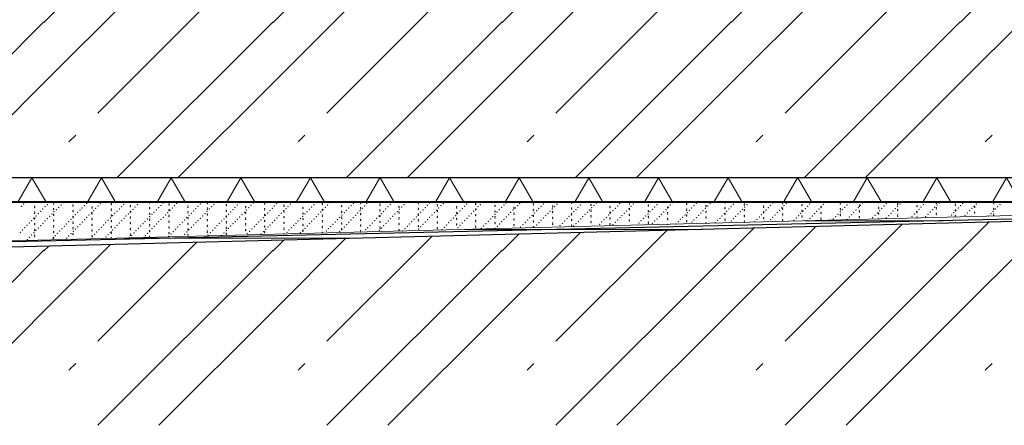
# Model space of a CAD drawing. Header units: millimetres. Extents: x -543656 to -529918, y -2500 to 6290.
# Tile 17 of 58: x -536206 to -535390, y 95 to 431. Entities that reach past the tile are written whole.
import ezdxf

# ---------------------------------------------------------------- set-up
doc = ezdxf.new("R2010")
doc.units = ezdxf.units.MM
doc.header["$MEASUREMENT"] = 0
doc.linetypes.add('Wipeout_Contour', pattern=[1000, 0, -1000])
for name, color, linetype in [('2 - KÓTA NS.2D', 7, 'Continuous'), ('2 - ČÁRA HLAVNÍ.2D', 7, 'Continuous'), ('3 - ZÁKLADOVÉ DESKY.3D', 7, 'Continuous'), ('4 - PODLAHY.3D', 7, 'Continuous'), ('Konstrukce – Dělicí čáry vrstev', 7, 'Continuous'), ('Nové_4 - ZDIVO - STĚNY NOSNÉ.3D', 7, 'Continuous'), ('Nové_Výplně - Povrchové', 7, 'Continuous'), ('Výplně - Povrchové', 7, 'Continuous'), ('Výplně – Řezové', 7, 'Continuous')]:
    doc.layers.add(name, color=color, linetype=linetype)
doc.styles.add('GENEROVANÝ_STYL_1', font='Arial.ttf')
doc.linetypes.add('ČÁRA HYDROIZOLACE', pattern='A,0,[2,B ŘEZ B-B´1.Shx,S=3.968254,R=0,X=0,Y=0.0125],-500,0', length=500)
doc.dimstyles.new('GENEROVANÝ_STYL__1', dxfattribs={"dimtxt": 100, "dimasz": 85.5, "dimexe": 0.18, "dimexo": 450, "dimgap": 0, "dimtad": 1, "dimdec": 0, "dimzin": 0, "dimdsep": 46, "dimtxsty": 'GENEROVANÝ_STYL_1', "dimblk": 'ARROWHEAD_6', "dimblk1": 'ARROWHEAD_6', "dimblk2": 'ARROWHEAD_6', "dimcen": 0.09, "dimclrd": 256, "dimclre": 256, "dimclrt": 256, "dimazin": 0, "dimtfac": 1, "dimtdec": 4, "dimtmove": 0, "dimatfit": 3, "dimfxl": 1, "dimtolj": 1, "dimtzin": 0, "dimarcsym": 0})

# ---------------------------------------------------------------- blocks, each defined once
blk = doc.blocks.new('Řez_1', base_point=(-1697940.48, 0))
at = {"color": 254, "linetype": 'Wipeout_Contour', "lineweight": 0, "ltscale": 2684131.923473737}
blk.add_wipeout([(-539644.22, 279.51), (-534954.19, 279.51), (-534944.22, 279.76), (-534944.22, 280.26), (-539644.22, 280.26)], dxfattribs=at).dxf.layer = 'Nové_Výplně - Povrchové'
blk = doc.blocks.new('*X4', base_point=(-1697940.48, 0))
at = {"layer": 'Výplně – Řezové', "color": 7, "linetype": 'Continuous', "lineweight": 0}
for p, q in [((-536186.29, 428.83), (-536141.59, 473.53)), ((-536186.29, 378.83), (-536091.59, 473.53)), ((-536141.62, 353.8), (-536021.89, 473.53)), ((-535996.29, 428.83), (-535951.59, 473.53)), ((-535996.29, 378.83), (-535901.59, 473.53)), ((-535951.62, 353.8), (-535831.89, 473.53)), ((-535806.29, 428.83), (-535761.59, 473.53)), ((-535806.29, 378.83), (-535711.59, 473.53)), ((-535761.62, 353.8), (-535641.89, 473.53)), ((-535616.29, 428.83), (-535571.59, 473.53)), ((-535616.29, 378.83), (-535521.59, 473.53)), ((-535571.62, 353.8), (-535451.89, 473.53)), ((-535426.29, 428.83), (-535381.59, 473.53)), ((-535426.29, 378.83), (-535331.59, 473.53)), ((-536315.72, 300), (-536186.29, 429.43)), ((-536125.72, 300), (-535996.29, 429.43)), ((-535935.72, 300), (-535806.29, 429.43)), ((-535745.72, 300), (-535616.29, 429.43)), ((-535555.72, 300), (-535426.29, 429.43)), ((-536265.12, 300), (-536186.29, 378.83)), ((-536075.12, 300), (-535996.29, 378.83)), ((-535885.12, 300), (-535806.29, 378.83)), ((-535695.12, 300), (-535616.29, 378.83)), ((-535505.12, 300), (-535426.29, 378.83)), ((-536165.54, 329.88), (-536159.91, 335.51)), ((-535975.54, 329.88), (-535969.91, 335.51)), ((-535785.54, 329.88), (-535779.91, 335.51)), ((-535595.54, 329.88), (-535589.91, 335.51)), ((-535405.54, 329.88), (-535399.91, 335.51))]:
    blk.add_line(p, q, dxfattribs=at)
blk = doc.blocks.new('Řez_3', base_point=(-1697940.48, 0))
at = {"layer": 'Výplně – Řezové', "linetype": 'Continuous', "lineweight": 0, "true_color": 0x000000}
h = blk.add_hatch(dxfattribs=at)
h.set_pattern_fill('IZOLACE_TEPELNÁ_TUHÁ', color=18, style=0, pattern_type=2)
h.set_pattern_definition([(60, (-1697940.485, 0), (-43.3012702, 25), []), (120, (-1697940.485, 0), (43.3012702, 25), [])])
h.paths.add_polyline_path([(-534944.22, 300), (-539644.22, 300), (-539644.22, 280.26), (-534944.22, 280.26)])
at = {"layer": '3 - ZÁKLADOVÉ DESKY.3D', "color": 7, "linetype": 'Continuous', "lineweight": 0}
blk.add_line((-534944.22, 280.26), (-539644.22, 280.26), dxfattribs=at)
at = {"layer": 'Konstrukce – Dělicí čáry vrstev', "color": 7, "linetype": 'Continuous', "lineweight": 30}
blk.add_line((-534944.22, 300), (-539644.22, 300), dxfattribs=at)
at = {"layer": '3 - ZÁKLADOVÉ DESKY.3D', "lineweight": 0}
blk.add_blockref('*X4', (-1697940.48, 0), dxfattribs=at)
blk = doc.blocks.new('*X93', base_point=(-1697940.48, 0))
at = {"layer": 'Výplně – Řezové', "color": 7, "linetype": 'Continuous', "lineweight": 0}
for p, q in [((-535571.62, 164.4), (-535474.69, 261.33)), ((-535426.29, 189.43), (-535351.27, 264.45)), ((-535426.29, 239.43), (-535402.57, 263.15)), ((-535806.29, 189.43), (-535741.14, 254.58)), ((-535806.29, 239.43), (-535792.44, 253.29)), ((-535761.62, 164.4), (-535669.63, 256.39)), ((-535616.29, 189.43), (-535546.2, 259.52)), ((-535616.29, 239.43), (-535597.5, 258.22)), ((-536141.62, 164.4), (-536059.5, 246.53)), ((-535996.29, 189.43), (-535936.07, 249.65)), ((-535996.29, 239.43), (-535987.37, 248.35)), ((-535951.62, 164.4), (-535864.56, 251.46)), ((-536331.59, 94.73), (-536186.29, 240.03)), ((-536186.29, 189.43), (-536131.01, 244.72)), ((-536186.29, 239.43), (-536182.3, 243.42)), ((-536141.59, 94.73), (-535996.29, 240.03)), ((-535951.59, 94.73), (-535806.29, 240.03)), ((-535761.59, 94.73), (-535616.29, 240.03)), ((-535571.59, 94.73), (-535426.29, 240.03)), ((-536280.99, 94.73), (-536186.29, 189.43)), ((-536090.99, 94.73), (-535996.29, 189.43)), ((-535900.99, 94.73), (-535806.29, 189.43)), ((-535710.99, 94.73), (-535616.29, 189.43)), ((-535520.99, 94.73), (-535426.29, 189.43)), ((-536165.54, 140.48), (-536159.91, 146.11)), ((-535975.54, 140.48), (-535969.91, 146.11)), ((-535785.54, 140.48), (-535779.91, 146.11)), ((-535595.54, 140.48), (-535589.91, 146.11)), ((-535405.54, 140.48), (-535399.91, 146.11))]:
    blk.add_line(p, q, dxfattribs=at)
blk = doc.blocks.new('Řez_60', base_point=(-1697940.48, 0))
at = {"layer": 'Konstrukce – Dělicí čáry vrstev', "color": 7, "linetype": 'Continuous', "lineweight": 30}
blk.add_line((-534944.22, 274.76), (-536539.63, 234.37), dxfattribs=at)
at = {"layer": '3 - ZÁKLADOVÉ DESKY.3D', "lineweight": 0}
blk.add_blockref('*X93', (-1697940.48, 0), dxfattribs=at)
blk = doc.blocks.new('Řez_63', base_point=(-1697940.48, 0))
at = {"color": 254, "linetype": 'Wipeout_Contour', "lineweight": 0, "ltscale": 5372811.613652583}
blk.add_wipeout([(-534954.19, 279.51), (-539644.22, 279.51), (-539644.22, 278.49), (-538098.68, 239.37), (-538098.68, 239.29), (-536539.76, 239.29), (-536539.76, 239.37), (-536513.91, 240.02), (-536475.08, 241.01), (-536302.49, 245.38)], dxfattribs=at).dxf.layer = 'Výplně - Povrchové'
at = {"layer": '4 - PODLAHY.3D', "color": 181, "linetype": 'Continuous', "lineweight": 30, "true_color": 0x9e3eff}
blk.add_line((-534954.19, 279.51), (-539644.22, 279.51), dxfattribs=at)
at = {"layer": '4 - PODLAHY.3D', "color": 7, "linetype": 'Continuous', "lineweight": 0}
for p in [(-536202.99, 278.42), (-536183.49, 277.89), (-536178.13, 279.32), (-536178.13, 278.37), (-536170.34, 279.5), (-536150.85, 278.96), (-536139.56, 278.65), (-536130.4, 278.84), (-536130.4, 277.89), (-536120.06, 278.12), (-536108.78, 277.81), (-536098.58, 279.16), (-536087.42, 279.19), (-536082.67, 278.37), (-536076.13, 278.88), (-536056.63, 278.35), (-536050.85, 278.69), (-536045.35, 278.04), (-536034.94, 277.89), (-536023.99, 279.42), (-536012.7, 279.11), (-536003.12, 279.16), (-536003.12, 278.21), (-535993.21, 278.58), (-535981.92, 278.27), (-535971.3, 279.48), (-535962.42, 277.74), (-535955.39, 278.69), (-535955.39, 277.73), (-535949.27, 279.34), (-535929.78, 278.81), (-535923.57, 279), (-535918.49, 278.5), (-535907.66, 278.21), (-535898.99, 277.97), (-535887.71, 277.66), (-535875.84, 279.48), (-535875.84, 278.53), (-535866.35, 279.04), (-535859.93, 277.73), (-535855.06, 278.73), (-535835.57, 278.2), (-535828.11, 279), (-535828.11, 278.05), (-535824.28, 277.89), (-535802.92, 279.27), (-535796.29, 279.32), (-535791.63, 278.96), (-535780.38, 278.53), (-535772.14, 278.43), (-535760.85, 278.12), (-535748.56, 278.84), (-535739.49, 279.5), (-535732.65, 278.05), (-535728.2, 279.19), (-535708.71, 278.66), (-535700.83, 279.32), (-535700.83, 278.37), (-535697.42, 278.35), (-535677.92, 277.82), (-535664.77, 279.42), (-535653.1, 278.84), (-535653.1, 277.89), (-535645.28, 278.89), (-535633.99, 278.58), (-535621.28, 279.16), (-535614.5, 278.05), (-535605.37, 278.37), (-535603.21, 277.74), (-535581.85, 279.12), (-535573.55, 278.69), (-535570.56, 278.81), (-535557.64, 277.89), (-535551.07, 278.28), (-535539.78, 277.97), (-535525.82, 279.16), (-535525.82, 278.21), (-535518.42, 279.35), (-535507.13, 279.04), (-535494, 279.48), (-535487.64, 278.51), (-535478.09, 278.69), (-535478.09, 277.73), (-535476.35, 278.2), (-535456.86, 277.66), (-535446.27, 279), (-535443.7, 279.27), (-535430.36, 278.21), (-535424.21, 278.74), (-535412.92, 278.43), (-535398.55, 279.48), (-535398.55, 278.53), (-535393.43, 277.89), (-536204.85, 276.51), (-536194.04, 276.31), (-536194.04, 275.36), (-536194.04, 271.55), (-536194.04, 270.6), (-536190.96, 270.23), (-536189.09, 272.14), (-536187.22, 274.06), (-536185.36, 275.97), (-536179.67, 269.92), (-536178.13, 274.56), (-536178.13, 273.61), (-536178.13, 269.81), (-536177.8, 271.83), (-536175.94, 273.75), (-536174.07, 275.67), (-536172.21, 277.58), (-536162.22, 277.58), (-536162.22, 276.62), (-536162.22, 272.82), (-536162.22, 271.87), (-536158.31, 271.3), (-536156.44, 273.22), (-536154.58, 275.13), (-536152.71, 277.05), (-536147.02, 270.99), (-536146.31, 275.83), (-536146.31, 274.88), (-536146.31, 271.07), (-536146.31, 270.12), (-536145.16, 272.91), (-536143.29, 274.82), (-536141.42, 276.74), (-536130.4, 274.09), (-536130.4, 273.14), (-536127.53, 270.46), (-536125.66, 272.37), (-536123.8, 274.29), (-536121.93, 276.2), (-536116.24, 270.15), (-536114.49, 277.1), (-536114.49, 276.15), (-536114.49, 272.34), (-536114.49, 271.39), (-536114.37, 272.06), (-536112.51, 273.98), (-536110.64, 275.9), (-536098.58, 275.36), (-536098.58, 274.4), (-536098.58, 270.6), (-536098.58, 269.65), (-536096.74, 269.61), (-536094.88, 271.53), (-536093.01, 273.45), (-536091.15, 275.36), (-536089.28, 277.28), (-536083.59, 271.22), (-536082.67, 277.42), (-536082.67, 273.61), (-536082.67, 272.66), (-536081.73, 273.14), (-536079.86, 275.05), (-536078, 276.97), (-536066.76, 276.62), (-536066.76, 275.67), (-536066.76, 271.87), (-536066.76, 270.92), (-536064.1, 270.69), (-536062.23, 272.6), (-536060.37, 274.52), (-536058.5, 276.43), (-536052.81, 270.38), (-536050.94, 272.29), (-536050.85, 274.88), (-536050.85, 273.93), (-536050.85, 270.12), (-536049.08, 274.21), (-536047.21, 276.13), (-536034.94, 276.94), (-536034.94, 273.14), (-536034.94, 272.18), (-536033.32, 269.84), (-536031.45, 271.76), (-536029.58, 273.68), (-536027.72, 275.59), (-536025.85, 277.51), (-536022.03, 269.54), (-536020.16, 271.45), (-536019.03, 276.15), (-536019.03, 275.2), (-536019.03, 271.39), (-536019.03, 270.44), (-536018.3, 273.37), (-536016.43, 275.28), (-536014.57, 277.2), (-536003.12, 274.4), (-536003.12, 273.45), (-536003.12, 269.65), (-536000.67, 270.92), (-535998.8, 272.83), (-535996.94, 274.75), (-535995.07, 276.66), (-535989.38, 270.61), (-535987.52, 272.52), (-535987.21, 277.42), (-535987.21, 276.47), (-535987.21, 272.66), (-535987.21, 271.71), (-535985.65, 274.44), (-535983.78, 276.36), (-535971.3, 275.67), (-535971.3, 274.72), (-535971.3, 270.92), (-535971.3, 269.96), (-535969.89, 270.07), (-535968.02, 271.99), (-535966.15, 273.91), (-535964.29, 275.82), (-535958.6, 269.77), (-535956.73, 271.68), (-535955.39, 273.93), (-535955.39, 272.98), (-535954.87, 273.6), (-535953, 275.51), (-535951.14, 277.43), (-535939.48, 276.94), (-535939.48, 275.99), (-535939.48, 272.18), (-535939.48, 271.23), (-535937.24, 271.15), (-535935.37, 273.06), (-535933.51, 274.98), (-535931.64, 276.89), (-535925.95, 270.84), (-535924.09, 272.75), (-535923.57, 275.2), (-535923.57, 274.25), (-535923.57, 270.44), (-535922.22, 274.67), (-535920.36, 276.59), (-535907.66, 277.26), (-535907.66, 273.45), (-535907.66, 272.5), (-535906.46, 270.3), (-535904.59, 272.22), (-535902.73, 274.14), (-535900.86, 276.05), (-535895.17, 270), (-535893.3, 271.91), (-535891.75, 276.47), (-535891.75, 275.51), (-535891.75, 271.71), (-535891.75, 270.76), (-535891.44, 273.83), (-535889.57, 275.74), (-535875.84, 274.72), (-535875.84, 273.77), (-535875.84, 269.96), (-535873.81, 271.38), (-535871.94, 273.29), (-535870.08, 275.21), (-535868.21, 277.12), (-535862.52, 271.07), (-535860.66, 272.98), (-535859.93, 276.78), (-535859.93, 272.98), (-535859.93, 272.03), (-535858.79, 274.9), (-535856.93, 276.82), (-535844.02, 275.99), (-535844.02, 275.04), (-535844.02, 271.23), (-535844.02, 270.28), (-535843.03, 270.53), (-535841.16, 272.45), (-535839.3, 274.37), (-535837.43, 276.28), (-535831.74, 270.23), (-535829.88, 272.14), (-535828.11, 274.25), (-535828.11, 273.29), (-535828.01, 274.06), (-535826.14, 275.97), (-535812.25, 269.69), (-535812.2, 277.26), (-535812.2, 276.31), (-535812.2, 272.5), (-535812.2, 271.55), (-535810.38, 271.61), (-535808.51, 273.52), (-535806.65, 275.44), (-535804.78, 277.35), (-535799.09, 271.3), (-535797.23, 273.21), (-535796.29, 275.51), (-535796.29, 274.56), (-535796.29, 270.76), (-535796.29, 269.81), (-535795.36, 275.13), (-535793.5, 277.05), (-535780.38, 277.58), (-535780.38, 273.77), (-535780.38, 272.82), (-535779.6, 270.76), (-535777.73, 272.68), (-535775.87, 274.6), (-535774, 276.51), (-535768.31, 270.46), (-535766.45, 272.37), (-535764.58, 274.29), (-535764.47, 276.78), (-535764.47, 275.83), (-535764.47, 272.03), (-535764.47, 271.07), (-535762.71, 276.2), (-535748.82, 269.92), (-535748.56, 275.04), (-535748.56, 274.09), (-535748.56, 270.28), (-535746.95, 271.84), (-535745.09, 273.75), (-535743.22, 275.67), (-535741.35, 277.59), (-535737.53, 269.61), (-535735.66, 271.53), (-535733.8, 273.44), (-535732.65, 277.1), (-535732.65, 273.29), (-535732.65, 272.34), (-535731.93, 275.36), (-535730.07, 277.28), (-535716.74, 276.31), (-535716.74, 275.36), (-535716.74, 271.55), (-535716.74, 270.6), (-535716.17, 271), (-535714.3, 272.91), (-535712.44, 274.83), (-535710.57, 276.74), (-535704.88, 270.69), (-535703.02, 272.6), (-535701.15, 274.52), (-535700.83, 274.56), (-535700.83, 273.61), (-535700.83, 269.81), (-535699.29, 276.43), (-535685.39, 270.15), (-535684.92, 277.58), (-535684.92, 276.62), (-535684.92, 272.82), (-535684.92, 271.87), (-535683.52, 272.07), (-535681.66, 273.98), (-535679.79, 275.9), (-535674.1, 269.84), (-535672.23, 271.76), (-535670.37, 273.67), (-535669.01, 275.83), (-535669.01, 274.88), (-535669.01, 271.07), (-535669.01, 270.12), (-535668.5, 275.59), (-535666.64, 277.51), (-535653.1, 274.09), (-535653.1, 273.14), (-535652.74, 271.23), (-535650.87, 273.14), (-535649.01, 275.06), (-535647.14, 276.97), (-535641.45, 270.92), (-535639.59, 272.83), (-535637.72, 274.75), (-535637.19, 277.1), (-535637.19, 276.15), (-535637.19, 272.34), (-535637.19, 271.39), (-535635.86, 276.66), (-535621.96, 270.38), (-535621.28, 275.36), (-535621.28, 274.4), (-535621.28, 270.6), (-535621.28, 269.65), (-535620.09, 272.3), (-535618.23, 274.21), (-535616.36, 276.13), (-535610.67, 270.07), (-535608.81, 271.99), (-535606.94, 273.9), (-535605.37, 277.42), (-535605.37, 273.61), (-535605.37, 272.66), (-535605.07, 275.82), (-535591.18, 269.54), (-535589.46, 276.62), (-535589.46, 275.67), (-535589.46, 271.87), (-535589.46, 270.92), (-535589.31, 271.46), (-535587.44, 273.37), (-535585.58, 275.29), (-535583.71, 277.2), (-535578.02, 271.15), (-535576.16, 273.06), (-535574.29, 274.98), (-535573.55, 274.88), (-535573.55, 273.93), (-535573.55, 270.12), (-535572.43, 276.89), (-535558.53, 270.61), (-535557.64, 276.94), (-535557.64, 273.14), (-535557.64, 272.18), (-535556.66, 272.53), (-535554.8, 274.44), (-535552.93, 276.36), (-535547.24, 270.3), (-535545.38, 272.22), (-535543.51, 274.13), (-535541.73, 276.15), (-535541.73, 275.2), (-535541.73, 271.39), (-535541.73, 270.44), (-535541.65, 276.05), (-535527.75, 269.77), (-535525.88, 271.69), (-535525.82, 274.4), (-535525.82, 273.45), (-535525.82, 269.65), (-535524.02, 273.6), (-535522.15, 275.52), (-535520.28, 277.43), (-535514.59, 271.38), (-535512.73, 273.29), (-535510.86, 275.21), (-535509.91, 277.42), (-535509.91, 276.47), (-535509.91, 272.66), (-535509.91, 271.71), (-535509, 277.12), (-535495.1, 270.84), (-535494, 275.67), (-535494, 274.72), (-535494, 270.92), (-535494, 269.96), (-535493.23, 272.76), (-535491.37, 274.67), (-535489.5, 276.59), (-535483.81, 270.53), (-535481.95, 272.45), (-535480.08, 274.36), (-535478.22, 276.28), (-535478.09, 273.93), (-535478.09, 272.98), (-535464.32, 270), (-535462.45, 271.92), (-535462.18, 276.94), (-535462.18, 275.99), (-535462.18, 272.18), (-535462.18, 271.23), (-535460.59, 273.83), (-535458.72, 275.75), (-535453.03, 269.69), (-535451.17, 271.61), (-535449.3, 273.52), (-535447.43, 275.44), (-535446.27, 275.2), (-535446.27, 274.25), (-535446.27, 270.44), (-535445.57, 277.35), (-535431.67, 271.07), (-535430.36, 277.26), (-535430.36, 273.45), (-535430.36, 272.5), (-535429.8, 272.99), (-535427.94, 274.9), (-535426.07, 276.82), (-535420.38, 270.76), (-535418.52, 272.68), (-535416.65, 274.59), (-535414.79, 276.51), (-535414.45, 276.47), (-535414.45, 275.51), (-535414.45, 271.71), (-535414.45, 270.76), (-535400.89, 270.23), (-535399.02, 272.15), (-535398.55, 274.72), (-535398.55, 273.77), (-535398.55, 269.96), (-535397.16, 274.06), (-535395.29, 275.98), (-536198.42, 262.56), (-536196.55, 264.48), (-536194.69, 266.4), (-536194.04, 266.79), (-536194.04, 265.84), (-536194.04, 262.04), (-536192.82, 268.31), (-536187.13, 262.26), (-536185.27, 264.17), (-536183.4, 266.09), (-536181.53, 268), (-536178.13, 268.85), (-536178.13, 265.05), (-536178.13, 264.1), (-536167.64, 261.72), (-536165.77, 263.64), (-536163.91, 265.55), (-536162.22, 268.06), (-536162.22, 267.11), (-536162.22, 263.31), (-536162.22, 262.35), (-536162.04, 267.47), (-536160.17, 269.38), (-536156.35, 261.41), (-536154.48, 263.33), (-536152.62, 265.24), (-536150.75, 267.16), (-536148.89, 269.08), (-536146.31, 266.32), (-536146.31, 265.37), (-536146.31, 261.56), (-536134.99, 262.79), (-536133.12, 264.71), (-536131.26, 266.63), (-536130.4, 269.33), (-536130.4, 268.38), (-536130.4, 264.57), (-536130.4, 263.62), (-536129.39, 268.54), (-536123.7, 262.49), (-536121.84, 264.4), (-536119.97, 266.32), (-536118.11, 268.23), (-536114.49, 267.59), (-536114.49, 266.64), (-536114.49, 262.83), (-536114.49, 261.88), (-536104.21, 261.95), (-536102.34, 263.87), (-536100.48, 265.78), (-536098.61, 267.7), (-536098.58, 265.84), (-536098.58, 264.89), (-536092.92, 261.64), (-536091.05, 263.56), (-536089.19, 265.47), (-536087.32, 267.39), (-536085.46, 269.31), (-536082.67, 268.85), (-536082.67, 267.9), (-536082.67, 264.1), (-536082.67, 263.15), (-536071.56, 263.02), (-536069.69, 264.94), (-536067.83, 266.86), (-536066.76, 267.11), (-536066.76, 266.16), (-536066.76, 262.35), (-536066.76, 261.4), (-536065.96, 268.77), (-536060.27, 262.72), (-536058.41, 264.63), (-536056.54, 266.55), (-536054.68, 268.46), (-536050.85, 269.17), (-536050.85, 265.37), (-536050.85, 264.42), (-536040.78, 262.18), (-536038.91, 264.1), (-536037.05, 266.01), (-536035.18, 267.93), (-536034.94, 268.38), (-536034.94, 267.43), (-536034.94, 263.62), (-536034.94, 262.67), (-536029.49, 261.87), (-536027.63, 263.79), (-536025.76, 265.7), (-536023.89, 267.62), (-536019.03, 266.64), (-536019.03, 265.68), (-536019.03, 261.88), (-536010, 261.34), (-536008.13, 263.25), (-536006.26, 265.17), (-536004.4, 267.09), (-536003.12, 268.7), (-536003.12, 264.89), (-536003.12, 263.94), (-536002.53, 269), (-535996.84, 262.95), (-535994.98, 264.86), (-535993.11, 266.78), (-535991.25, 268.69), (-535987.21, 267.9), (-535987.21, 266.95), (-535987.21, 263.15), (-535987.21, 262.2), (-535977.35, 262.41), (-535975.48, 264.33), (-535973.62, 266.24), (-535971.75, 268.16), (-535971.3, 266.16), (-535971.3, 265.21), (-535971.3, 261.4), (-535966.06, 262.1), (-535964.2, 264.02), (-535962.33, 265.93), (-535960.47, 267.85), (-535955.39, 269.17), (-535955.39, 268.22), (-535955.39, 264.42), (-535955.39, 263.46), (-535946.57, 261.57), (-535944.7, 263.48), (-535942.84, 265.4), (-535940.97, 267.32), (-535939.48, 267.43), (-535939.48, 266.48), (-535939.48, 262.67), (-535939.48, 261.72), (-535939.1, 269.23), (-535933.41, 263.18), (-535931.55, 265.09), (-535929.68, 267.01), (-535927.82, 268.92), (-535923.57, 269.49), (-535923.57, 265.68), (-535923.57, 264.73), (-535913.92, 262.64), (-535912.05, 264.56), (-535910.19, 266.47), (-535908.32, 268.39), (-535907.66, 268.7), (-535907.66, 267.75), (-535907.66, 263.94), (-535907.66, 262.99), (-535902.63, 262.33), (-535900.77, 264.25), (-535898.9, 266.16), (-535897.04, 268.08), (-535891.75, 266.95), (-535891.75, 266), (-535891.75, 262.2), (-535883.14, 261.8), (-535881.27, 263.71), (-535879.41, 265.63), (-535877.54, 267.55), (-535875.84, 269.01), (-535875.84, 265.21), (-535875.84, 264.26), (-535875.67, 269.46), (-535871.85, 261.49), (-535869.99, 263.41), (-535868.12, 265.32), (-535866.25, 267.24), (-535864.39, 269.15), (-535859.93, 268.22), (-535859.93, 267.27), (-535859.93, 263.46), (-535859.93, 262.51), (-535850.49, 262.87), (-535848.62, 264.79), (-535846.76, 266.7), (-535844.89, 268.62), (-535844.02, 266.48), (-535844.02, 265.53), (-535844.02, 261.72), (-535839.2, 262.56), (-535837.34, 264.48), (-535835.47, 266.39), (-535833.61, 268.31), (-535828.11, 269.49), (-535828.11, 268.54), (-535828.11, 264.73), (-535828.11, 263.78), (-535819.71, 262.03), (-535817.84, 263.94), (-535815.98, 265.86), (-535814.11, 267.78), (-535812.2, 267.75), (-535812.2, 266.79), (-535812.2, 262.99), (-535812.2, 262.04), (-535808.42, 261.72), (-535806.56, 263.64), (-535804.69, 265.55), (-535802.82, 267.47), (-535800.96, 269.38), (-535796.29, 266), (-535796.29, 265.05), (-535787.06, 263.1), (-535785.2, 265.02), (-535783.33, 266.93), (-535781.46, 268.85), (-535780.38, 269.01), (-535780.38, 268.06), (-535780.38, 264.26), (-535780.38, 263.31), (-535775.77, 262.79), (-535773.91, 264.71), (-535772.04, 266.62), (-535770.18, 268.54), (-535764.47, 267.27), (-535764.47, 266.32), (-535764.47, 262.51), (-535764.47, 261.56), (-535756.28, 262.26), (-535754.41, 264.18), (-535752.55, 266.09), (-535750.68, 268.01), (-535748.56, 269.33), (-535748.56, 265.53), (-535748.56, 264.57), (-535744.99, 261.95), (-535743.13, 263.87), (-535741.26, 265.78), (-535739.4, 267.7), (-535732.65, 268.54), (-535732.65, 267.59), (-535732.65, 263.78), (-535732.65, 262.83), (-535725.5, 261.42), (-535723.63, 263.33), (-535721.77, 265.25), (-535719.9, 267.16), (-535718.03, 269.08), (-535716.74, 266.79), (-535716.74, 265.84), (-535716.74, 262.04), (-535712.34, 263.02), (-535710.48, 264.94), (-535708.61, 266.85), (-535706.75, 268.77), (-535700.83, 268.85), (-535700.83, 265.05), (-535700.83, 264.1), (-535692.85, 262.49), (-535690.98, 264.41), (-535689.12, 266.32), (-535687.25, 268.24), (-535684.92, 268.06), (-535684.92, 267.11), (-535684.92, 263.31), (-535684.92, 262.35), (-535681.56, 262.18), (-535679.7, 264.1), (-535677.83, 266.01), (-535675.97, 267.93), (-535669.01, 266.32), (-535669.01, 265.37), (-535669.01, 261.56), (-535662.07, 261.65), (-535660.2, 263.56), (-535658.34, 265.48), (-535656.47, 267.39), (-535654.61, 269.31), (-535653.1, 269.33), (-535653.1, 268.38), (-535653.1, 264.57), (-535653.1, 263.62), (-535648.92, 263.25), (-535647.05, 265.17), (-535645.18, 267.08), (-535643.32, 269), (-535637.19, 267.59), (-535637.19, 266.64), (-535637.19, 262.83), (-535629.42, 262.72), (-535627.55, 264.64), (-535625.69, 266.55), (-535623.82, 268.47), (-535621.28, 265.84), (-535621.28, 264.89), (-535616.27, 264.33), (-535614.4, 266.24), (-535612.54, 268.16), (-535605.37, 268.85), (-535605.37, 267.9), (-535605.37, 264.1), (-535605.37, 263.15), (-535596.77, 263.79), (-535594.91, 265.71), (-535593.04, 267.62), (-535589.46, 267.11), (-535589.46, 266.16), (-535583.62, 265.4), (-535581.76, 267.31), (-535579.89, 269.23), (-535573.55, 269.17), (-535573.55, 265.37), (-535573.55, 264.42), (-535564.13, 264.87), (-535562.26, 266.78), (-535560.39, 268.7), (-535557.64, 268.38), (-535557.64, 267.43), (-535552.84, 264.56), (-535550.97, 266.47), (-535549.11, 268.39), (-535541.73, 266.64), (-535541.73, 265.68), (-535531.48, 265.94), (-535529.61, 267.85), (-535525.82, 268.7), (-535520.19, 265.63), (-535518.33, 267.54), (-535516.46, 269.46), (-535509.91, 267.9), (-535509.91, 266.95), (-535498.83, 267.01), (-535496.97, 268.93), (-535494, 266.16), (-535487.54, 266.7), (-535485.68, 268.62), (-535478.09, 269.17), (-535478.09, 268.22), (-535466.18, 268.08), (-535462.18, 267.43), (-535454.9, 267.77), (-535446.27, 269.49), (-535433.54, 269.16), (-535430.36, 268.7), (-535430.36, 267.75), (-535422.25, 268.85), (-535402.75, 268.31), (-535398.55, 269.01), (-536205.88, 254.9), (-536204.02, 256.82), (-536202.15, 258.73), (-536200.28, 260.65), (-536194.59, 254.59), (-536194.04, 261.09), (-536194.04, 257.28), (-536194.04, 256.33), (-536192.73, 256.51), (-536190.86, 258.42), (-536189, 260.34), (-536178.13, 260.29), (-536178.13, 259.34), (-536178.13, 255.54), (-536178.13, 254.59), (-536175.1, 254.06), (-536173.23, 255.97), (-536171.37, 257.89), (-536169.5, 259.81), (-536163.81, 253.75), (-536162.22, 258.55), (-536162.22, 257.6), (-536162.22, 253.79), (-536161.95, 255.67), (-536160.08, 257.58), (-536158.22, 259.5), (-536146.31, 260.61), (-536146.31, 256.8), (-536146.31, 255.85), (-536144.32, 253.22), (-536142.45, 255.13), (-536140.59, 257.05), (-536138.72, 258.96), (-536136.85, 260.88), (-536131.16, 254.82), (-536130.4, 259.82), (-536130.4, 258.87), (-536130.4, 255.06), (-536130.4, 254.11), (-536129.3, 256.74), (-536127.43, 258.65), (-536125.57, 260.57), (-536114.49, 258.07), (-536114.49, 257.12), (-536114.49, 253.32), (-536111.67, 254.29), (-536109.8, 256.2), (-536107.94, 258.12), (-536106.07, 260.04), (-536100.38, 253.98), (-536098.58, 261.09), (-536098.58, 260.13), (-536098.58, 256.33), (-536098.58, 255.38), (-536098.52, 255.9), (-536096.65, 257.81), (-536094.79, 259.73), (-536082.67, 259.34), (-536082.67, 258.39), (-536082.67, 254.59), (-536082.67, 253.63), (-536080.89, 253.45), (-536079.02, 255.36), (-536077.16, 257.28), (-536075.29, 259.19), (-536073.43, 261.11), (-536067.74, 255.05), (-536066.76, 257.6), (-536066.76, 256.65), (-536065.87, 256.97), (-536064, 258.88), (-536062.14, 260.8), (-536050.85, 260.61), (-536050.85, 259.66), (-536050.85, 255.85), (-536050.85, 254.9), (-536048.24, 254.52), (-536046.37, 256.43), (-536044.51, 258.35), (-536042.64, 260.27), (-536036.95, 254.21), (-536035.09, 256.13), (-536034.94, 258.87), (-536034.94, 257.91), (-536034.94, 254.11), (-536034.94, 253.16), (-536033.22, 258.04), (-536031.36, 259.96), (-536019.03, 260.93), (-536019.03, 257.12), (-536019.03, 256.17), (-536017.46, 253.68), (-536015.59, 255.59), (-536013.73, 257.51), (-536011.86, 259.42), (-536006.17, 253.37), (-536004.31, 255.28), (-536003.12, 260.13), (-536003.12, 259.18), (-536003.12, 255.38), (-536003.12, 254.43), (-536002.44, 257.2), (-536000.57, 259.11), (-535998.71, 261.03), (-535987.21, 258.39), (-535987.21, 257.44), (-535987.21, 253.63), (-535984.81, 254.75), (-535982.95, 256.66), (-535981.08, 258.58), (-535979.21, 260.5), (-535973.52, 254.44), (-535971.66, 256.36), (-535971.3, 260.45), (-535971.3, 256.65), (-535971.3, 255.7), (-535969.79, 258.27), (-535967.93, 260.19), (-535955.39, 259.66), (-535955.39, 258.71), (-535955.39, 254.9), (-535952.16, 255.82), (-535950.3, 257.74), (-535948.43, 259.65), (-535940.88, 255.51), (-535939.48, 257.91), (-535939.48, 256.96), (-535939.01, 257.43), (-535937.15, 259.34), (-535935.28, 261.26), (-535923.57, 260.93), (-535923.57, 259.98), (-535923.57, 256.17), (-535923.57, 255.22), (-535919.52, 256.89), (-535917.65, 258.81), (-535915.78, 260.73), (-535908.23, 256.59), (-535907.66, 259.18), (-535907.66, 258.23), (-535906.36, 258.5), (-535904.5, 260.42), (-535891.75, 261.24), (-535891.75, 257.44), (-535891.75, 256.49), (-535888.73, 256.05), (-535886.87, 257.97), (-535885, 259.88), (-535875.84, 260.45), (-535875.84, 259.5), (-535875.58, 257.66), (-535873.72, 259.57), (-535859.93, 258.71), (-535859.93, 257.76), (-535856.09, 257.12), (-535854.22, 259.04), (-535852.36, 260.96), (-535844.02, 260.77), (-535842.93, 258.73), (-535841.07, 260.65), (-535828.11, 259.98), (-535828.11, 259.02), (-535823.44, 258.2), (-535821.57, 260.11), (-535812.2, 258.23), (-535812.15, 257.89), (-535810.29, 259.8), (-535796.29, 261.24), (-535796.29, 260.29), (-535790.79, 259.27), (-535788.93, 261.19), (-535780.38, 259.5), (-535779.51, 258.96), (-535777.64, 260.88), (-535758.14, 260.34), (-535748.56, 260.77), (-535748.56, 259.82), (-535746.86, 260.03), (-535716.74, 261.09), (-535714.21, 261.11), (-536200.19, 248.85), (-536198.33, 250.76), (-536196.46, 252.68), (-536194.04, 252.52), (-536194.04, 251.57), (-536178.83, 250.23), (-536178.13, 250.78), (-536178.13, 249.83), (-536176.96, 252.14), (-536167.54, 249.92), (-536165.68, 251.83), (-536162.22, 252.84), (-536162.22, 249.04), (-536148.05, 249.38), (-536146.31, 252.05), (-536146.31, 251.1), (-536146.18, 251.3), (-536134.9, 250.99), (-536133.03, 252.91), (-536130.4, 250.3), (-536115.4, 250.46), (-536114.49, 252.37), (-536113.54, 252.37), (-536102.25, 252.06), (-536098.58, 251.57), (-536098.58, 250.62), (-536082.75, 251.53), (-536069.6, 253.14), (-536066.76, 252.84), (-536066.76, 251.89), (-536050.11, 252.6), (-536038.82, 252.29)]:
    blk.add_point(p, dxfattribs=at)
blk = doc.blocks.new('*X103', base_point=(-1697940.48, 0))
at = {"layer": 'Výplně – Řezové', "color": 7, "linetype": 'Continuous', "lineweight": 0}
for p, q in [((-535555.44, 264.29), (-535440.48, 264.29)), ((-535837.63, 257.14), (-535640.05, 257.14)), ((-536119.81, 250), (-535940.48, 250)), ((-535940.48, 250), (-535922.23, 250)), ((-536402, 242.86), (-536204.42, 242.86))]:
    blk.add_line(p, q, dxfattribs=at)
blk = doc.blocks.new('Řez_65', base_point=(-1697940.48, 0))
at = {"layer": '4 - PODLAHY.3D', "color": 181, "linetype": 'Continuous', "lineweight": 15, "true_color": 0x9e3eff}
blk.add_line((-534944.22, 279.76), (-536539.76, 239.37), dxfattribs=at)
at = {"layer": '4 - PODLAHY.3D', "lineweight": 0}
blk.add_blockref('*X103', (-1697940.48, 0), dxfattribs=at)
blk = doc.blocks.new('*D195', base_point=(-1697940.48, 0))
at = {"layer": '2 - KÓTA NS.2D', "color": 96, "linetype": 'Continuous', "lineweight": 0, "true_color": 0x007d00}
for p, q in [((-536754.45, -19.74), (-536754.45, 239.96)), ((-536304.45, -19.74), (-536838.83, -19.74)), ((-536754.45, -119.74), (-536754.45, -19.74)), ((-536304.45, -119.74), (-536838.83, -119.74)), ((-536754.45, -469.74), (-536754.45, -119.74))]:
    blk.add_line(p, q, dxfattribs=at)
at = {"layer": '2 - KÓTA NS.2D', "color": 96, "linetype": 'Continuous', "lineweight": 15, "true_color": 0x007d00}
for p, q in [((-536799.45, 25.26), (-536709.45, -64.74)), ((-536799.45, -74.74), (-536709.45, -164.74))]:
    blk.add_line(p, q, dxfattribs=at)
blk = doc.blocks.new('ARROWHEAD_6')
at = {"color": 0, "linetype": 'Continuous', "lineweight": 0}
for p, q in [((-0.5, -0.5), (0.5, 0.5)), ((0, 0), (-1, 0))]:
    blk.add_line(p, q, dxfattribs=at)
blk = doc.blocks.new('*D196', base_point=(-1697940.48, 0))
at = {"layer": '2 - KÓTA NS.2D', "color": 96, "linetype": 'Continuous', "lineweight": 0, "true_color": 0x007d00}
for p, q in [((-536754.45, 239.96), (-536754.45, 300)), ((-536304.45, 239.96), (-536838.83, 239.96)), ((-536754.45, -19.74), (-536754.45, 239.96))]:
    blk.add_line(p, q, dxfattribs=at)
at = {"layer": '2 - KÓTA NS.2D', "color": 96, "linetype": 'Continuous', "lineweight": 15, "true_color": 0x007d00}
for p, q in [((-536799.45, 284.96), (-536709.45, 194.96)), ((-536799.45, 25.26), (-536709.45, -64.74))]:
    blk.add_line(p, q, dxfattribs=at)
at = {"layer": '2 - KÓTA NS.2D', "color": 96, "lineweight": 0, "true_color": 0x007d00, "char_height": 100, "attachment_point": 7, "rotation": 90, "style": 'GENEROVANÝ_STYL_1'}
for s, insert in [('\\A1;{\\pql;\\fArial|b0|i0|c0|p0;\\W1.000000;260}', (-536889.45, 30.26)), ('\\A1;{\\pql;\\fArial|b0|i0|c0|p0;\\W1.000000;60}', (-536774.45, 42.41))]:
    blk.add_mtext(s, dxfattribs=dict(at, insert=insert))

msp = doc.modelspace()

# ---------------------------------------------------------------- block references
at = {"layer": 'Nové_4 - ZDIVO - STĚNY NOSNÉ.3D', "lineweight": 0}
msp.add_blockref('Řez_1', (-1697940.48, 0), dxfattribs=at)

# ---------------------------------------------------------------- next in the draw order: block references
at = {"layer": '3 - ZÁKLADOVÉ DESKY.3D', "lineweight": 0}
for name in ['Řez_3', 'Řez_60']:
    msp.add_blockref(name, (-1697940.48, 0), dxfattribs=at)

# ---------------------------------------------------------------- next in the draw order: block references
at = {"layer": '4 - PODLAHY.3D', "lineweight": 0}
msp.add_blockref('Řez_63', (-1697940.48, 0), dxfattribs=at)

# ---------------------------------------------------------------- next in the draw order: linework, layer by layer
at = {"layer": '2 - ČÁRA HLAVNÍ.2D', "color": 181, "linetype": 'ČÁRA HYDROIZOLACE', "lineweight": 30, "true_color": 0x9e3eff}
msp.add_line((-536525.59, 239.99), (-534944.22, 276), dxfattribs=at)

# ---------------------------------------------------------------- next in the draw order: block references
at = {"layer": '4 - PODLAHY.3D', "lineweight": 0}
msp.add_blockref('Řez_65', (-1697940.48, 0), dxfattribs=at)

# ---------------------------------------------------------------- next in the draw order: dimensions: what is measured, and where the dimension line sits
at = {"layer": '2 - KÓTA NS.2D', "color": 96, "linetype": 'Continuous', "lineweight": 0, "true_color": 0x007d00}
for base, p1, p2, picture, middle in [((-536754.45, 239.96), (-535044.22, -19.74), (-536593.99, 239.96), '*D196', (-536939.45, 148)), ((-536754.45, -19.74), (-535044.22, -119.74), (-535044.22, -19.74), '*D195', (-536939.45, -180.82))]:
    dim = msp.add_linear_dim(base=base, p1=p1, p2=p2, angle=90, dimstyle='GENEROVANÝ_STYL__1', dxfattribs=at)
    dim.commit()
    dim.dimension.update_dxf_attribs({"geometry": picture, "text_midpoint": middle, "dimtype": 160, "text_rotation": 90})

doc.saveas('drawing.dxf')
